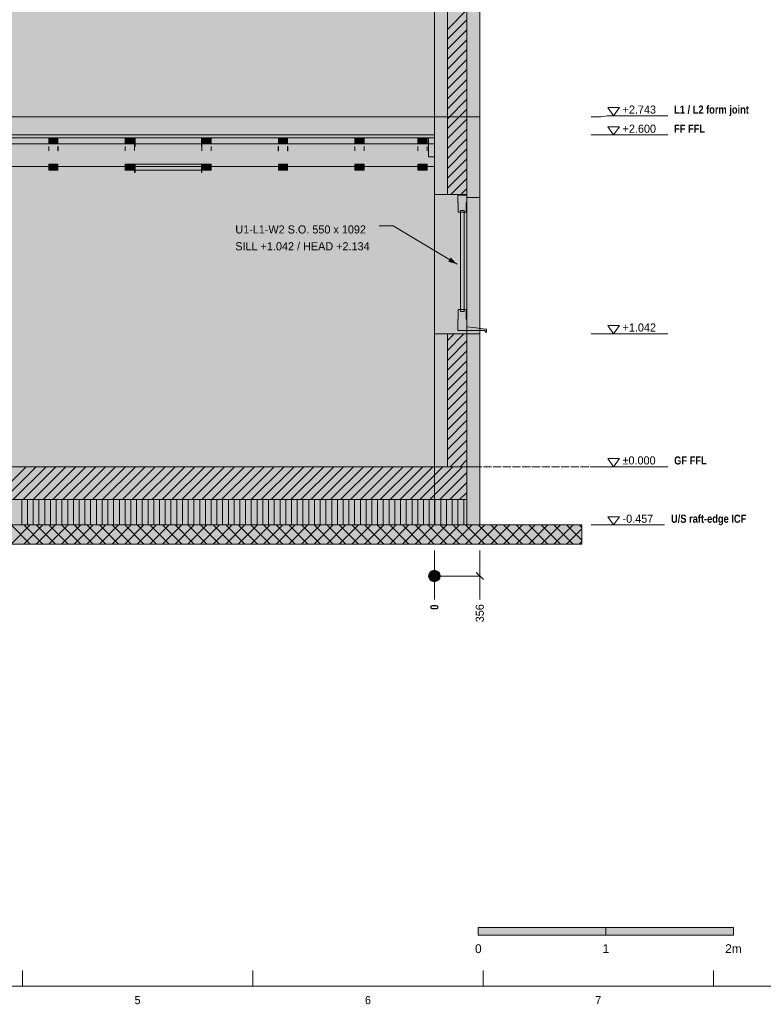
# Model space of a CAD drawing. Header units: millimetres. Extents: x 17 to 413, y 4 to 292.
# Tile 5 of 7: x 164 to 281, y 4 to 159. Entities that reach past the tile are written whole.
import ezdxf
from ezdxf.enums import TextEntityAlignment as Align

# ---------------------------------------------------------------- set-up
doc = ezdxf.new("R2010")
doc.units = ezdxf.units.MM
doc.linetypes.add('DASHED', pattern=[1.524, 1.27, -0.254])
for name, color, linetype in [('FILL-C_BDBDBF', 7, 'Continuous'), ('FILL-EPS', 7, 'Continuous'), ('FILL-INK', 7, 'Continuous'), ('FILL-LIGHT', 7, 'Continuous'), ('FILL-MASONRY_FILL', 7, 'Continuous'), ('FILL-STEEL_GREY', 7, 'Continuous'), ('FILL-TIMBER', 7, 'Continuous'), ('FILL-WHITE', 7, 'Continuous'), ('LINE-C_BF9E33', 7, 'Continuous'), ('LINE-CORE', 7, 'Continuous'), ('LINE-INK', 7, 'Continuous'), ('LINE-STEEL-DASH', 7, 'DASHED'), ('LINE-STEEL_GREY', 7, 'Continuous'), ('LINE-TIMBER_DK', 7, 'Continuous'), ('TEXT-INK', 7, 'Continuous'), ('TEXT-STEEL', 7, 'Continuous'), ('TEXT-STEEL_GREY', 7, 'Continuous')]:
    doc.layers.add(name, color=color, linetype=linetype)
doc.styles.add('OpenSansCondensed-Bold', font='OpenSansCondensed-Bold.ttf')

msp = doc.modelspace()

# ---------------------------------------------------------------- hatches: boundary and pattern name
at = {"layer": 'FILL-C_BDBDBF', "true_color": 0xbdbdbf}
h = msp.add_hatch(color=9, dxfattribs=at)
h.dxf.hatch_style = 1
h.paths.add_polyline_path([(234.19, 131.14), (231.74, 131.14), (231.14, 131.14), (231.14, 189.04), (234.19, 189.04)])
h = msp.add_hatch(color=9, dxfattribs=at)
h.dxf.hatch_style = 1
h.paths.add_polyline_path([(231.14, 109.3), (231.57, 109.3), (231.69, 109.3), (232.71, 109.3), (234.19, 109.3), (234.19, 88.46), (231.14, 88.46)])
at = {"layer": 'FILL-EPS', "true_color": 0xccffff}
h = msp.add_hatch(color=7, dxfattribs=at)
h.dxf.hatch_style = 1
h.paths.add_polyline_path([(229.11, 189.04), (231.14, 189.04), (231.14, 131.14), (229.11, 131.14), (229.11, 131.44), (229.11, 143.32), (229.11, 144.17), (229.11, 144.24), (229.11, 145.69), (229.11, 156.19), (229.11, 168.84), (229.11, 184.64)])
h = msp.add_hatch(color=7, dxfattribs=at)
h.dxf.hatch_style = 1
h.paths.add_polyline_path([(236.22, 188.63), (236.22, 188.56), (236.22, 188.28), (236.22, 187.99), (236.22, 186.96), (236.22, 184.44), (236.22, 169.5), (236.22, 155.77), (236.22, 143.32), (236.22, 142.74), (236.22, 142.72), (236.22, 142.62), (236.22, 142.54), (236.22, 142.48), (236.22, 142.35), (236.22, 141.96), (236.22, 141.6), (236.22, 141.26), (236.22, 140.37), (236.22, 134.6), (236.22, 130.64), (235.25, 130.64), (234.21, 130.64), (234.21, 130.89), (234.21, 131.14), (234.19, 131.14), (234.19, 189.04), (235.9, 189.04), (236.22, 189.04), (236.22, 188.73), (236.22, 188.7)])
h = msp.add_hatch(color=7, dxfattribs=at)
h.dxf.hatch_style = 1
h.paths.add_polyline_path([(231.14, 88.46), (230.07, 88.46), (229.8, 88.46), (229.11, 88.46), (229.11, 91.83), (229.11, 109.3), (231.14, 109.3)])
h = msp.add_hatch(color=7, dxfattribs=at)
h.dxf.hatch_style = 1
h.paths.add_polyline_path([(236.22, 79.72), (236.22, 79.32), (236.13, 79.32), (234.19, 79.32), (234.19, 88.05), (234.19, 88.46), (234.19, 109.3), (235.18, 109.3), (236.22, 109.3), (236.22, 107.81), (236.22, 88.46)])
at = {"layer": 'FILL-INK', "true_color": 0x1a1a1a}
h = msp.add_hatch(color=250, dxfattribs=at)
h.dxf.hatch_style = 1
h.paths.add_polyline_path([(168.64, 137.97), (168.62, 137.97), (168.62, 137.97), (168.62, 138.19), (168.62, 138.68), (168.63, 138.68), (168.64, 138.68), (168.64, 138.19)])
h = msp.add_hatch(color=250, dxfattribs=at)
h.dxf.hatch_style = 1
h.paths.add_polyline_path([(170.1, 137.97), (170.09, 137.97), (170.08, 137.97), (170.08, 138.19), (170.08, 138.68), (170.1, 138.68), (170.1, 138.68), (170.1, 138.19)])
h = msp.add_hatch(color=250, dxfattribs=at)
h.dxf.hatch_style = 1
h.paths.add_polyline_path([(180.64, 138.19), (180.64, 137.97), (180.62, 137.97), (180.62, 137.97), (180.62, 138.19), (180.62, 138.68), (180.63, 138.68), (180.64, 138.68)])
h = msp.add_hatch(color=250, dxfattribs=at)
h.dxf.hatch_style = 1
h.paths.add_polyline_path([(182.1, 138.19), (182.1, 137.97), (182.09, 137.97), (182.08, 137.97), (182.08, 138.19), (182.08, 138.68), (182.1, 138.68), (182.1, 138.68)])
h = msp.add_hatch(color=250, dxfattribs=at)
h.dxf.hatch_style = 1
h.paths.add_polyline_path([(192.64, 138.19), (192.64, 137.97), (192.62, 137.97), (192.62, 137.97), (192.62, 138.19), (192.62, 138.68), (192.63, 138.68), (192.64, 138.68)])
h = msp.add_hatch(color=250, dxfattribs=at)
h.dxf.hatch_style = 1
h.paths.add_polyline_path([(194.1, 137.97), (194.09, 137.97), (194.08, 137.97), (194.08, 138.19), (194.08, 138.68), (194.1, 138.68), (194.1, 138.68), (194.1, 138.19)])
h = msp.add_hatch(color=250, dxfattribs=at)
h.dxf.hatch_style = 1
h.paths.add_polyline_path([(204.64, 137.97), (204.62, 137.97), (204.62, 137.97), (204.62, 138.19), (204.62, 138.68), (204.63, 138.68), (204.64, 138.68), (204.64, 138.19)])
h = msp.add_hatch(color=250, dxfattribs=at)
h.dxf.hatch_style = 1
h.paths.add_polyline_path([(206.1, 138.19), (206.1, 137.97), (206.09, 137.97), (206.08, 137.97), (206.08, 138.19), (206.08, 138.68), (206.1, 138.68), (206.1, 138.68)])
h = msp.add_hatch(color=250, dxfattribs=at)
h.dxf.hatch_style = 1
h.paths.add_polyline_path([(216.64, 138.19), (216.64, 137.97), (216.62, 137.97), (216.62, 137.97), (216.62, 138.19), (216.62, 138.68), (216.63, 138.68), (216.64, 138.68)])
h = msp.add_hatch(color=250, dxfattribs=at)
h.dxf.hatch_style = 1
h.paths.add_polyline_path([(218.1, 138.19), (218.1, 137.97), (218.09, 137.97), (218.08, 137.97), (218.08, 138.19), (218.08, 138.68), (218.1, 138.68), (218.1, 138.68)])
h = msp.add_hatch(color=250, dxfattribs=at)
h.dxf.hatch_style = 1
h.paths.add_polyline_path([(226.53, 137.97), (226.51, 137.97), (226.5, 137.97), (226.5, 138.19), (226.5, 138.68), (226.52, 138.68), (226.53, 138.68), (226.53, 138.19)])
h = msp.add_hatch(color=250, dxfattribs=at)
h.dxf.hatch_style = 1
h.paths.add_polyline_path([(227.99, 137.97), (227.97, 137.97), (227.97, 137.97), (227.97, 138.19), (227.97, 138.68), (227.98, 138.68), (227.99, 138.68), (227.99, 138.19)])
at = {"layer": 'FILL-INK', "true_color": 0x1a1a1f}
h = msp.add_hatch(color=250, dxfattribs=at)
h.dxf.hatch_style = 1
h.paths.add_polyline_path([(232.66, 120.21), (231.27, 120.61), (231.66, 121.26)])
at = {"layer": 'FILL-INK', "true_color": 0x14141a}
h = msp.add_hatch(color=250, dxfattribs=at)
h.dxf.hatch_style = 1
h.paths.add_polyline_path([(236, 15), (256, 15), (256, 16.2), (236, 16.2)])
at = {"layer": 'FILL-LIGHT', "true_color": 0xcccccf}
h = msp.add_hatch(color=254, dxfattribs=at)
h.dxf.hatch_style = 1
h.paths.add_polyline_path([(88.3, 83.32), (78.42, 83.32), (78.42, 83.64), (78.42, 88.46), (224.31, 88.46), (234.19, 88.46), (234.19, 88.13), (234.19, 83.32)])
at = {"layer": 'FILL-MASONRY_FILL', "true_color": 0xe0d9cc}
h = msp.add_hatch(color=254, dxfattribs=at)
h.dxf.hatch_style = 1
h.paths.add_polyline_path([(83.18, 76.32), (60.39, 76.32), (60.39, 76.67), (60.39, 79.32), (229.42, 79.32), (252.22, 79.32), (252.22, 78.96), (252.22, 76.32)])
at = {"layer": 'FILL-STEEL_GREY', "true_color": 0x737378}
h = msp.add_hatch(color=8, dxfattribs=at)
h.dxf.hatch_style = 1
h.paths.add_polyline_path([(161.95, 140.4), (161.95, 140.46), (177.29, 140.46), (179.5, 140.46), (184.91, 140.46), (227.5, 140.46), (227.68, 140.46), (229.11, 140.46), (229.11, 140.07), (229.11, 140.02), (228.92, 140.02), (227.5, 140.02), (222.09, 140.02), (179.5, 140.02), (177.29, 140.02), (161.95, 140.02)])
at = {"layer": 'FILL-TIMBER', "true_color": 0xedd6a8}
h = msp.add_hatch(color=41, dxfattribs=at)
h.dxf.hatch_style = 1
h.paths.add_polyline_path([(170.08, 140.02), (170.08, 139.78), (170.08, 139.08), (169, 139.08), (168.64, 139.08), (168.64, 139.31), (168.64, 140.02), (169.72, 140.02)])
h = msp.add_hatch(color=41, dxfattribs=at)
h.dxf.hatch_style = 1
h.paths.add_polyline_path([(182.08, 140.02), (182.08, 139.78), (182.08, 139.08), (181, 139.08), (180.64, 139.08), (180.64, 139.31), (180.64, 140.02), (181.72, 140.02)])
h = msp.add_hatch(color=41, dxfattribs=at)
h.dxf.hatch_style = 1
h.paths.add_polyline_path([(194.08, 140.02), (194.08, 139.78), (194.08, 139.08), (193, 139.08), (192.64, 139.08), (192.64, 139.31), (192.64, 140.02), (193.72, 140.02)])
h = msp.add_hatch(color=41, dxfattribs=at)
h.dxf.hatch_style = 1
h.paths.add_polyline_path([(205.72, 140.02), (206.08, 140.02), (206.08, 139.78), (206.08, 139.08), (205, 139.08), (204.64, 139.08), (204.64, 139.31), (204.64, 140.02)])
h = msp.add_hatch(color=41, dxfattribs=at)
h.dxf.hatch_style = 1
h.paths.add_polyline_path([(218.08, 140.02), (218.08, 139.78), (218.08, 139.08), (217, 139.08), (216.64, 139.08), (216.64, 139.31), (216.64, 140.02), (217.72, 140.02)])
h = msp.add_hatch(color=41, dxfattribs=at)
h.dxf.hatch_style = 1
h.paths.add_polyline_path([(227.97, 140.02), (227.97, 139.78), (227.97, 139.08), (226.88, 139.08), (226.53, 139.08), (226.53, 139.31), (226.53, 140.02), (227.61, 140.02)])
h = msp.add_hatch(color=41, dxfattribs=at)
h.dxf.hatch_style = 1
h.paths.add_polyline_path([(229.03, 140.02), (229.11, 140.02), (229.11, 139.76), (229.11, 137.02), (228.25, 137.02), (228.17, 137.02), (228.17, 137.27), (228.17, 140.02)])
h = msp.add_hatch(color=41, dxfattribs=at)
h.dxf.hatch_style = 1
h.paths.add_polyline_path([(170.08, 135.9), (170.08, 135.68), (170.08, 134.96), (168.97, 134.96), (168.64, 134.96), (168.64, 135.18), (168.64, 135.9), (169.74, 135.9)])
h = msp.add_hatch(color=41, dxfattribs=at)
h.dxf.hatch_style = 1
h.paths.add_polyline_path([(181.74, 135.9), (182.08, 135.9), (182.08, 135.68), (182.08, 134.96), (180.97, 134.96), (180.64, 134.96), (180.64, 135.18), (180.64, 135.9)])
h = msp.add_hatch(color=41, dxfattribs=at)
h.dxf.hatch_style = 1
h.paths.add_polyline_path([(193.74, 135.9), (194.08, 135.9), (194.08, 135.68), (194.08, 134.96), (192.97, 134.96), (192.64, 134.96), (192.64, 135.18), (192.64, 135.9)])
h = msp.add_hatch(color=41, dxfattribs=at)
h.dxf.hatch_style = 1
h.paths.add_polyline_path([(205.74, 135.9), (206.08, 135.9), (206.08, 135.68), (206.08, 134.96), (204.97, 134.96), (204.64, 134.96), (204.64, 135.18), (204.64, 135.9)])
h = msp.add_hatch(color=41, dxfattribs=at)
h.dxf.hatch_style = 1
h.paths.add_polyline_path([(218.08, 135.9), (218.08, 135.68), (218.08, 134.96), (216.97, 134.96), (216.64, 134.96), (216.64, 135.18), (216.64, 135.9), (217.74, 135.9)])
h = msp.add_hatch(color=41, dxfattribs=at)
h.dxf.hatch_style = 1
h.paths.add_polyline_path([(227.97, 135.9), (227.97, 135.68), (227.97, 134.96), (226.86, 134.96), (226.53, 134.96), (226.53, 135.18), (226.53, 135.9), (227.63, 135.9)])
h = msp.add_hatch(color=41, dxfattribs=at)
h.dxf.hatch_style = 1
h.paths.add_polyline_path([(232.86, 128.34), (232.86, 129.12), (232.86, 129.84), (232.78, 129.84), (232.78, 130.46), (232.78, 131.04), (233.46, 131.04), (234.18, 131.04), (234.18, 130.42), (234.18, 129.84), (234.1, 129.84), (234.1, 129.06), (234.1, 128.34), (233.76, 128.34), (233.76, 128.64), (233.46, 128.64), (233.2, 128.64), (233.2, 128.34)])
h = msp.add_hatch(color=41, dxfattribs=at)
h.dxf.hatch_style = 1
h.paths.add_polyline_path([(233.45, 113.1), (233.2, 113.1), (233.2, 121.2), (233.2, 128.34), (233.51, 128.34), (233.76, 128.34), (233.76, 120.24), (233.76, 113.1)])
h = msp.add_hatch(color=41, dxfattribs=at)
h.dxf.hatch_style = 1
h.paths.add_polyline_path([(232.78, 111.6), (232.86, 111.6), (232.86, 112.38), (232.86, 113.1), (233.2, 113.1), (233.2, 112.8), (233.5, 112.8), (233.76, 112.8), (233.76, 113.1), (234.1, 113.1), (234.1, 112.31), (234.1, 111.6), (234.18, 111.6), (234.18, 110.98), (234.18, 110.4), (235.62, 110.22), (237.16, 110.04), (237.22, 110.04), (237.28, 110.04), (237.28, 109.79), (237.28, 109.56), (237.18, 109.56), (237.08, 109.56), (237.08, 109.68), (237.08, 109.8), (235.01, 109.8), (232.78, 109.8), (232.78, 110.11), (232.78, 110.4), (232.78, 111.02)])
at = {"layer": 'FILL-TIMBER', "true_color": 0xfced9e}
h = msp.add_hatch(color=41, dxfattribs=at)
h.dxf.hatch_style = 1
h.paths.add_polyline_path([(234.19, 79.32), (88.3, 79.32), (78.42, 79.32), (78.42, 79.44), (78.42, 81.32), (78.42, 81.44), (78.42, 83.32), (224.31, 83.32), (234.19, 83.32), (234.19, 83.19), (234.19, 81.32), (234.19, 81.19)])
at = {"layer": 'FILL-WHITE', "true_color": 0xffffff}
h = msp.add_hatch(color=7, dxfattribs=at)
h.dxf.hatch_style = 1
h.paths.add_polyline_path([(83.5, 194.22), (154.46, 243.91), (158.14, 243.91), (160.45, 242.29), (160.46, 242.29), (160.46, 242.29), (160.48, 242.27), (229.1, 194.22), (229.1, 143.32), (83.5, 143.32)])
h = msp.add_hatch(color=7, dxfattribs=at)
h.dxf.hatch_style = 1
h.paths.add_polyline_path([(83.5, 189.04), (83.7, 189.04), (83.7, 194.36), (154.46, 243.91), (158.14, 243.91), (160.66, 242.15), (165.01, 239.1), (165.02, 239.09), (165.02, 239.09), (165.05, 239.07), (165.05, 239.07), (165.05, 239.07), (228.9, 194.36), (228.9, 189.04), (229.1, 189.04), (229.1, 143.32), (83.5, 143.32)])
h = msp.add_hatch(color=7, dxfattribs=at)
h.dxf.hatch_style = 1
h.paths.add_polyline_path([(229.1, 194.22), (236.22, 189.24), (236.22, 189.24), (236.22, 189.24), (236.22, 189.24), (236.22, 143.32), (229.1, 143.32), (229.1, 172.73)])
h = msp.add_hatch(color=7, dxfattribs=at)
h.dxf.hatch_style = 1
h.paths.add_polyline_path([(229.1, 189.04), (229.1, 189.04), (229.1, 189.04), (229.1, 189.05), (229.1, 189.04), (236.22, 189.04), (236.22, 143.32), (229.11, 143.32), (229.11, 143.32), (229.11, 143.32), (229.1, 143.32)])
h = msp.add_hatch(color=7, dxfattribs=at)
h.dxf.hatch_style = 1
h.paths.add_polyline_path([(229.11, 143.32), (229.11, 189.04), (236.22, 189.04), (236.22, 143.32)])
h = msp.add_hatch(color=7, dxfattribs=at)
h.dxf.hatch_style = 1
h.paths.add_polyline_path([(83.5, 88.46), (83.5, 143.32), (229.1, 143.32), (229.1, 88.46)])
h = msp.add_hatch(color=7, dxfattribs=at)
h.dxf.hatch_style = 1
h.paths.add_polyline_path([(229.1, 143.32), (229.1, 88.46), (83.5, 88.46), (83.5, 143.32)])
h = msp.add_hatch(color=7, dxfattribs=at)
h.dxf.hatch_style = 1
h.paths.add_polyline_path([(229.11, 143.32), (236.22, 143.32), (236.22, 88.46), (229.11, 88.46), (229.11, 88.46), (229.11, 88.46), (229.1, 88.46), (229.1, 143.32), (229.1, 143.32), (229.1, 143.36), (229.1, 143.36)])
h = msp.add_hatch(color=7, dxfattribs=at)
h.dxf.hatch_style = 1
h.paths.add_polyline_path([(229.1, 143.32), (236.22, 143.32), (236.22, 88.46), (229.1, 88.46)])
h = msp.add_hatch(color=7, dxfattribs=at)
h.dxf.hatch_style = 1
h.paths.add_polyline_path([(229.11, 88.46), (229.11, 143.32), (236.22, 143.32), (236.22, 88.46)])
h = msp.add_hatch(color=7, dxfattribs=at)
h.dxf.hatch_style = 1
h.paths.add_polyline_path([(83.5, 140.02), (83.5, 140.46), (131.5, 140.46), (179.5, 140.46), (227.5, 140.46), (229.11, 140.46), (229.11, 140.02), (227.5, 140.02), (179.5, 140.02), (131.5, 140.02), (83.5, 140.02)])
h = msp.add_hatch(color=7, dxfattribs=at)
h.dxf.hatch_style = 1
h.paths.add_polyline_path([(228.17, 139.08), (228.17, 140.02), (229.11, 140.02), (229.11, 135.52), (161.95, 135.52), (161.95, 139.08)])
h = msp.add_hatch(color=7, dxfattribs=at)
h.dxf.hatch_style = 1
h.paths.add_polyline_path([(161.95, 139.08), (229.11, 139.08), (229.11, 135.52), (161.95, 135.52)])
h = msp.add_hatch(color=7, dxfattribs=at)
h.dxf.hatch_style = 1
h.paths.add_polyline_path([(168.64, 140.02), (170.08, 140.02), (170.08, 139.08), (168.64, 139.08)])
h = msp.add_hatch(color=7, dxfattribs=at)
h.dxf.hatch_style = 1
h.paths.add_polyline_path([(180.64, 140.02), (182.08, 140.02), (182.08, 139.08), (180.64, 139.08)])
h = msp.add_hatch(color=7, dxfattribs=at)
h.dxf.hatch_style = 1
h.paths.add_polyline_path([(182.1, 138.68), (182.1, 140.02), (182.16, 140.02), (182.16, 138.68), (182.1, 138.68)])
h = msp.add_hatch(color=7, dxfattribs=at)
h.dxf.hatch_style = 1
h.paths.add_polyline_path([(182.1, 140.02), (182.16, 140.02), (182.16, 138.68), (182.1, 138.68), (182.1, 140.02)])
h = msp.add_hatch(color=7, dxfattribs=at)
h.dxf.hatch_style = 1
h.paths.add_polyline_path([(182.16, 140.02), (192.56, 140.02), (192.56, 139.08), (182.16, 139.08)])
h = msp.add_hatch(color=7, dxfattribs=at)
h.dxf.hatch_style = 1
h.paths.add_polyline_path([(192.56, 140.02), (192.56, 139.08), (182.16, 139.08), (182.16, 140.02)])
h = msp.add_hatch(color=7, dxfattribs=at)
h.dxf.hatch_style = 1
h.paths.add_polyline_path([(192.56, 138.68), (192.56, 140.02), (192.62, 140.02), (192.62, 138.68), (192.56, 138.68)])
h = msp.add_hatch(color=7, dxfattribs=at)
h.dxf.hatch_style = 1
h.paths.add_polyline_path([(192.56, 140.02), (192.62, 140.02), (192.62, 138.68), (192.56, 138.68), (192.56, 140.02)])
h = msp.add_hatch(color=7, dxfattribs=at)
h.dxf.hatch_style = 1
h.paths.add_polyline_path([(192.64, 140.02), (194.08, 140.02), (194.08, 139.08), (192.64, 139.08)])
h = msp.add_hatch(color=7, dxfattribs=at)
h.dxf.hatch_style = 1
h.paths.add_polyline_path([(204.64, 140.02), (206.08, 140.02), (206.08, 139.08), (204.64, 139.08)])
h = msp.add_hatch(color=7, dxfattribs=at)
h.dxf.hatch_style = 1
h.paths.add_polyline_path([(216.64, 140.02), (218.08, 140.02), (218.08, 139.08), (216.64, 139.08)])
h = msp.add_hatch(color=7, dxfattribs=at)
h.dxf.hatch_style = 1
h.paths.add_polyline_path([(226.53, 140.02), (227.97, 140.02), (227.97, 139.08), (226.53, 139.08)])
h = msp.add_hatch(color=7, dxfattribs=at)
h.dxf.hatch_style = 1
h.paths.add_polyline_path([(168.64, 135.9), (170.08, 135.9), (170.08, 134.96), (168.64, 134.96)])
h = msp.add_hatch(color=7, dxfattribs=at)
h.dxf.hatch_style = 1
h.paths.add_polyline_path([(180.64, 135.9), (182.08, 135.9), (182.08, 134.96), (180.64, 134.96)])
h = msp.add_hatch(color=7, dxfattribs=at)
h.dxf.hatch_style = 1
h.paths.add_polyline_path([(182.1, 134.56), (182.1, 135.9), (182.16, 135.9), (182.16, 134.56), (182.1, 134.56)])
h = msp.add_hatch(color=7, dxfattribs=at)
h.dxf.hatch_style = 1
h.paths.add_polyline_path([(182.1, 135.9), (182.16, 135.9), (182.16, 134.56), (182.1, 134.56), (182.1, 135.9)])
h = msp.add_hatch(color=7, dxfattribs=at)
h.dxf.hatch_style = 1
h.paths.add_polyline_path([(182.16, 135.9), (192.56, 135.9), (192.56, 134.96), (182.16, 134.96)])
h = msp.add_hatch(color=7, dxfattribs=at)
h.dxf.hatch_style = 1
h.paths.add_polyline_path([(192.56, 135.9), (192.56, 134.96), (182.16, 134.96), (182.16, 135.9)])
h = msp.add_hatch(color=7, dxfattribs=at)
h.dxf.hatch_style = 1
h.paths.add_polyline_path([(192.56, 134.56), (192.56, 135.9), (192.62, 135.9), (192.62, 134.56), (192.56, 134.56)])
h = msp.add_hatch(color=7, dxfattribs=at)
h.dxf.hatch_style = 1
h.paths.add_polyline_path([(192.56, 135.9), (192.62, 135.9), (192.62, 134.56), (192.56, 134.56), (192.56, 135.9)])
h = msp.add_hatch(color=7, dxfattribs=at)
h.dxf.hatch_style = 1
h.paths.add_polyline_path([(192.64, 135.9), (194.08, 135.9), (194.08, 134.96), (192.64, 134.96)])
h = msp.add_hatch(color=7, dxfattribs=at)
h.dxf.hatch_style = 1
h.paths.add_polyline_path([(204.64, 135.9), (206.08, 135.9), (206.08, 134.96), (204.64, 134.96)])
h = msp.add_hatch(color=7, dxfattribs=at)
h.dxf.hatch_style = 1
h.paths.add_polyline_path([(216.64, 135.9), (218.08, 135.9), (218.08, 134.96), (216.64, 134.96)])
h = msp.add_hatch(color=7, dxfattribs=at)
h.dxf.hatch_style = 1
h.paths.add_polyline_path([(226.53, 135.9), (227.97, 135.9), (227.97, 134.96), (226.53, 134.96)])
h = msp.add_hatch(color=7, dxfattribs=at)
h.dxf.hatch_style = 1
h.paths.add_polyline_path([(234.21, 131.14), (234.21, 109.3), (229.11, 109.3), (229.11, 131.14)])
h = msp.add_hatch(color=7, dxfattribs=at)
h.dxf.hatch_style = 1
h.paths.add_polyline_path([(236.22, 130.64), (236.22, 109.3), (234.21, 109.3), (234.21, 130.64)])
h = msp.add_hatch(color=7, dxfattribs=at)
h.dxf.hatch_style = 1
h.paths.add_polyline_path([(78.42, 88.46), (234.19, 88.46), (234.19, 83.32), (78.42, 83.32)])
h = msp.add_hatch(color=7, dxfattribs=at)
h.dxf.hatch_style = 1
h.paths.add_polyline_path([(83.5, 79.32), (83.5, 88.46), (229.1, 88.46), (229.1, 79.32), (83.5, 79.32)])
h = msp.add_hatch(color=7, dxfattribs=at)
h.dxf.hatch_style = 1
h.paths.add_polyline_path([(83.5, 88.46), (85.49, 88.46), (85.53, 88.46), (229.1, 88.46), (229.1, 79.32), (85.53, 79.32), (83.5, 79.32)])
h = msp.add_hatch(color=7, dxfattribs=at)
h.dxf.hatch_style = 1
h.paths.add_polyline_path([(229.1, 88.46), (236.22, 88.46), (236.22, 79.32), (229.1, 79.32)])
h = msp.add_hatch(color=7, dxfattribs=at)
h.dxf.hatch_style = 1
h.paths.add_polyline_path([(234.19, 88.46), (234.19, 79.32), (229.1, 79.32), (229.1, 88.46)])
h = msp.add_hatch(color=7, dxfattribs=at)
h.dxf.hatch_style = 1
h.paths.add_polyline_path([(236.22, 88.46), (236.22, 79.32), (234.19, 79.32), (234.19, 88.46)])
h = msp.add_hatch(color=7, dxfattribs=at)
h.dxf.hatch_style = 1
h.paths.add_polyline_path([(234.19, 79.32), (234.19, 88.46), (236.22, 88.46), (236.22, 79.32)])
h = msp.add_hatch(color=7, dxfattribs=at)
h.dxf.hatch_style = 1
h.paths.add_polyline_path([(230.01, 71.32), (229.98, 71.55), (229.89, 71.77), (229.74, 71.95), (229.56, 72.09), (229.34, 72.18), (229.11, 72.22), (228.87, 72.18), (228.66, 72.09), (228.47, 71.95), (228.33, 71.77), (228.24, 71.55), (228.21, 71.32), (228.24, 71.08), (228.33, 70.87), (228.47, 70.68), (228.66, 70.54), (228.87, 70.45), (229.11, 70.42), (229.34, 70.45), (229.56, 70.54), (229.74, 70.68), (229.89, 70.87), (229.98, 71.08)])
h = msp.add_hatch(color=7, dxfattribs=at)
h.dxf.hatch_style = 1
h.paths.add_polyline_path([(256, 15), (276, 15), (276, 16.2), (256, 16.2)])

# ---------------------------------------------------------------- linework, layer by layer
at = {"layer": 'LINE-C_BF9E33', "lineweight": 5}
for p, q in [((164.4, 79.32), (164.4, 83.32)), ((165.3, 79.32), (165.3, 83.32)), ((166.2, 79.32), (166.2, 83.32)), ((167.1, 79.32), (167.1, 83.32)), ((168, 79.32), (168, 83.32)), ((168.9, 79.32), (168.9, 83.32)), ((169.8, 79.32), (169.8, 83.32)), ((170.7, 79.32), (170.7, 83.32)), ((171.6, 79.32), (171.6, 83.32)), ((172.5, 79.32), (172.5, 83.32)), ((173.4, 79.32), (173.4, 83.32)), ((174.3, 79.32), (174.3, 83.32)), ((175.2, 79.32), (175.2, 83.32)), ((176.1, 79.32), (176.1, 83.32)), ((177, 79.32), (177, 83.32)), ((177.9, 79.32), (177.9, 83.32)), ((178.8, 79.32), (178.8, 83.32)), ((179.7, 79.32), (179.7, 83.32)), ((180.6, 79.32), (180.6, 83.32)), ((181.5, 79.32), (181.5, 83.32)), ((182.4, 79.32), (182.4, 83.32)), ((183.3, 79.32), (183.3, 83.32)), ((184.2, 79.32), (184.2, 83.32)), ((185.1, 79.32), (185.1, 83.32)), ((186, 79.32), (186, 83.32)), ((186.9, 79.32), (186.9, 83.32)), ((187.8, 79.32), (187.8, 83.32)), ((188.7, 79.32), (188.7, 83.32)), ((189.6, 79.32), (189.6, 83.32)), ((190.5, 79.32), (190.5, 83.32)), ((191.4, 79.32), (191.4, 83.32)), ((192.3, 79.32), (192.3, 83.32)), ((193.2, 79.32), (193.2, 83.32)), ((194.1, 79.32), (194.1, 83.32)), ((195, 79.32), (195, 83.32)), ((195.9, 79.32), (195.9, 83.32)), ((196.8, 79.32), (196.8, 83.32)), ((197.7, 79.32), (197.7, 83.32)), ((198.6, 79.32), (198.6, 83.32)), ((199.5, 79.32), (199.5, 83.32)), ((200.4, 79.32), (200.4, 83.32)), ((201.3, 79.32), (201.3, 83.32)), ((202.2, 79.32), (202.2, 83.32)), ((203.1, 79.32), (203.1, 83.32)), ((204, 79.32), (204, 83.32)), ((204.9, 79.32), (204.9, 83.32)), ((205.8, 79.32), (205.8, 83.32)), ((206.7, 79.32), (206.7, 83.32)), ((207.6, 79.32), (207.6, 83.32)), ((208.5, 79.32), (208.5, 83.32)), ((209.4, 79.32), (209.4, 83.32)), ((210.3, 79.32), (210.3, 83.32)), ((211.2, 79.32), (211.2, 83.32)), ((212.1, 79.32), (212.1, 83.32)), ((213, 79.32), (213, 83.32)), ((213.9, 79.32), (213.9, 83.32)), ((214.8, 79.32), (214.8, 83.32)), ((215.7, 79.32), (215.7, 83.32)), ((216.6, 79.32), (216.6, 83.32)), ((217.5, 79.32), (217.5, 83.32)), ((218.4, 79.32), (218.4, 83.32)), ((219.3, 79.32), (219.3, 83.32)), ((220.2, 79.32), (220.2, 83.32)), ((221.1, 79.32), (221.1, 83.32)), ((222, 79.32), (222, 83.32)), ((222.9, 79.32), (222.9, 83.32)), ((223.8, 79.32), (223.8, 83.32)), ((224.7, 79.32), (224.7, 83.32)), ((225.6, 79.32), (225.6, 83.32)), ((226.5, 79.32), (226.5, 83.32)), ((227.4, 79.32), (227.4, 83.32)), ((228.3, 79.32), (228.3, 83.32)), ((229.2, 79.32), (229.2, 83.32)), ((230.1, 79.32), (230.1, 83.32)), ((231, 79.32), (231, 83.32)), ((231.9, 79.32), (231.9, 83.32)), ((232.8, 79.32), (232.8, 83.32)), ((233.7, 79.32), (233.7, 83.32))]:
    msp.add_line(p, q, dxfattribs=at)
at = {"layer": 'LINE-CORE', "lineweight": 5}
for points in [[(83.5, 194.22), (154.46, 243.91), (158.14, 243.91), (160.45, 242.29), (160.46, 242.29), (160.46, 242.29), (160.48, 242.27), (229.1, 194.22), (229.1, 143.32), (83.5, 143.32)], [(83.5, 189.04), (83.7, 189.04), (83.7, 194.36), (154.46, 243.91), (158.14, 243.91), (160.66, 242.15), (165.01, 239.1), (165.02, 239.09), (165.02, 239.09), (165.05, 239.07), (165.05, 239.07), (165.05, 239.07), (228.9, 194.36), (228.9, 189.04), (229.1, 189.04), (229.1, 143.32), (83.5, 143.32)], [(229.1, 194.22), (236.22, 189.24), (236.22, 189.24), (236.22, 189.24), (236.22, 189.24), (236.22, 143.32), (236.22, 143.32), (229.1, 143.32), (229.1, 172.73), (229.1, 172.73)], [(229.1, 189.04), (229.1, 189.04), (229.1, 189.04), (229.1, 189.05), (229.1, 189.04), (236.22, 189.04), (236.22, 189.04), (236.22, 143.32), (236.22, 143.32), (229.11, 143.32), (229.11, 143.32), (229.11, 143.32), (229.1, 143.32)], [(229.11, 143.32), (229.11, 189.04), (236.22, 189.04), (236.22, 189.04), (236.22, 143.32), (229.11, 143.32)], [(83.5, 88.46), (83.5, 143.32), (229.1, 143.32), (229.1, 143.32), (229.1, 143.32), (229.1, 88.46), (83.5, 88.46)], [(229.1, 143.32), (229.1, 88.46), (229.1, 88.46), (229.1, 88.46), (83.5, 88.46), (83.5, 143.32)], [(229.11, 143.32), (236.22, 143.32), (236.22, 88.46), (236.22, 88.46), (236.22, 88.46), (229.11, 88.46), (229.11, 88.46), (229.11, 88.46), (229.1, 88.46), (229.1, 143.32), (229.1, 143.32), (229.1, 143.32), (229.1, 143.36), (229.1, 143.36)], [(229.1, 143.32), (236.22, 143.32), (236.22, 88.46), (229.1, 88.46)], [(229.11, 88.46), (229.11, 143.32), (236.22, 143.32), (236.22, 143.32), (236.22, 88.46), (229.11, 88.46)], [(83.5, 140.02), (83.5, 140.46), (131.5, 140.46), (131.5, 140.46), (179.5, 140.46), (179.5, 140.46), (227.5, 140.46), (227.5, 140.46), (229.11, 140.46), (229.11, 140.02), (227.5, 140.02), (179.5, 140.02), (179.5, 140.02), (131.5, 140.02), (131.5, 140.02), (83.5, 140.02), (83.5, 140.02), (83.5, 140.02)], [(228.17, 139.08), (228.17, 140.02), (229.11, 140.02), (229.11, 140.02), (229.11, 140.02), (229.11, 140.02), (229.11, 135.52), (161.95, 135.52), (161.95, 139.08)], [(161.95, 139.08), (229.11, 139.08), (229.11, 135.52), (161.95, 135.52)], [(168.64, 140.02), (170.08, 140.02), (170.08, 139.08), (168.64, 139.08)], [(180.64, 140.02), (182.08, 140.02), (182.08, 139.08), (180.64, 139.08)], [(182.1, 138.68), (182.1, 138.68), (182.1, 140.02), (182.16, 140.02), (182.16, 140.02), (182.16, 140.02), (182.16, 140.02), (182.16, 138.68), (182.1, 138.68), (182.1, 138.68)], [(182.1, 140.02), (182.1, 140.02), (182.16, 140.02), (182.16, 138.68), (182.16, 138.68), (182.16, 138.68), (182.16, 138.68), (182.1, 138.68), (182.1, 140.02), (182.1, 140.02)], [(182.16, 140.02), (192.56, 140.02), (192.56, 139.08), (182.16, 139.08)], [(192.56, 140.02), (192.56, 139.08), (182.16, 139.08), (182.16, 140.02)], [(192.56, 138.68), (192.56, 138.68), (192.56, 140.02), (192.62, 140.02), (192.62, 140.02), (192.62, 140.02), (192.62, 140.02), (192.62, 138.68), (192.56, 138.68), (192.56, 138.68)], [(192.56, 140.02), (192.62, 140.02), (192.62, 138.68), (192.62, 138.68), (192.62, 138.68), (192.62, 138.68), (192.56, 138.68), (192.56, 140.02), (192.56, 140.02), (192.56, 140.02)], [(192.64, 140.02), (194.08, 140.02), (194.08, 139.08), (192.64, 139.08)], [(204.64, 140.02), (206.08, 140.02), (206.08, 139.08), (204.64, 139.08)], [(216.64, 140.02), (218.08, 140.02), (218.08, 139.08), (216.64, 139.08)], [(226.53, 140.02), (227.97, 140.02), (227.97, 139.08), (226.53, 139.08)], [(168.64, 135.9), (170.08, 135.9), (170.08, 134.96), (168.64, 134.96)], [(180.64, 135.9), (182.08, 135.9), (182.08, 134.96), (180.64, 134.96)], [(182.1, 134.56), (182.1, 134.56), (182.1, 135.9), (182.16, 135.9), (182.16, 135.9), (182.16, 135.9), (182.16, 135.9), (182.16, 134.56), (182.1, 134.56), (182.1, 134.56)], [(182.1, 135.9), (182.1, 135.9), (182.16, 135.9), (182.16, 134.56), (182.16, 134.56), (182.16, 134.56), (182.16, 134.56), (182.1, 134.56), (182.1, 135.9), (182.1, 135.9)], [(182.16, 135.9), (192.56, 135.9), (192.56, 134.96), (182.16, 134.96)], [(192.56, 135.9), (192.56, 134.96), (182.16, 134.96), (182.16, 135.9)], [(192.56, 134.56), (192.56, 134.56), (192.56, 135.9), (192.62, 135.9), (192.62, 135.9), (192.62, 135.9), (192.62, 135.9), (192.62, 134.56), (192.56, 134.56), (192.56, 134.56)], [(192.56, 135.9), (192.62, 135.9), (192.62, 134.56), (192.62, 134.56), (192.62, 134.56), (192.62, 134.56), (192.56, 134.56), (192.56, 135.9), (192.56, 135.9), (192.56, 135.9)], [(192.64, 135.9), (194.08, 135.9), (194.08, 134.96), (192.64, 134.96)], [(204.64, 135.9), (206.08, 135.9), (206.08, 134.96), (204.64, 134.96)], [(216.64, 135.9), (218.08, 135.9), (218.08, 134.96), (216.64, 134.96)], [(226.53, 135.9), (227.97, 135.9), (227.97, 134.96), (226.53, 134.96)], [(234.21, 131.14), (234.21, 109.3), (229.11, 109.3), (229.11, 131.14)], [(236.22, 130.64), (236.22, 109.3), (236.22, 109.3), (234.21, 109.3), (234.21, 130.64), (234.21, 130.64)], [(78.42, 88.46), (234.19, 88.46), (234.19, 83.32), (78.42, 83.32), (78.42, 83.32)], [(83.5, 79.32), (83.5, 88.46), (229.1, 88.46), (229.1, 88.46), (229.1, 79.32), (83.5, 79.32), (83.5, 79.32), (83.5, 79.32)], [(83.5, 88.46), (83.5, 88.46), (83.5, 88.46), (85.49, 88.46), (85.53, 88.46), (85.53, 88.46), (229.1, 88.46), (229.1, 79.32), (85.53, 79.32), (85.53, 79.32), (85.53, 79.32), (83.5, 79.32), (83.5, 88.46)], [(229.1, 88.46), (236.22, 88.46), (236.22, 88.46), (236.22, 79.32), (229.1, 79.32)], [(234.19, 88.46), (234.19, 79.32), (234.19, 79.32), (229.1, 79.32), (229.1, 88.46), (229.1, 88.46)], [(236.22, 88.46), (236.22, 79.32), (236.22, 79.32), (234.19, 79.32), (234.19, 88.46), (234.19, 88.46)], [(234.19, 79.32), (234.19, 88.46), (236.22, 88.46), (236.22, 88.46), (236.22, 79.32), (234.19, 79.32)]]:
    msp.add_lwpolyline(points, close=True, dxfattribs=at)
at = {"layer": 'LINE-INK', "lineweight": 5}
for p, q in [((253.72, 143.32), (255.22, 143.32)), ((255.22, 143.32), (256.22, 143.46)), ((256.22, 143.46), (265.71, 143.46)), ((253.72, 140.46), (255.22, 140.46)), ((255.22, 140.46), (256.22, 140.46)), ((256.22, 140.46), (265.71, 140.46)), ((222.66, 126.21), (220.46, 126.21)), ((232.66, 120.21), (222.66, 126.21)), ((253.72, 109.3), (255.22, 109.3)), ((255.22, 109.3), (256.22, 109.3)), ((256.22, 109.3), (265.71, 109.3)), ((253.72, 88.46), (255.22, 88.46)), ((255.22, 88.46), (256.22, 88.46)), ((256.22, 88.46), (265.71, 88.46)), ((253.72, 79.32), (255.22, 79.32)), ((255.22, 79.32), (256.22, 79.32)), ((256.22, 79.32), (265.22, 79.32)), ((229.11, 75.32), (229.11, 69.82)), ((236.23, 75.32), (236.23, 69.82)), ((229.11, 71.32), (236.23, 71.32)), ((235.66, 71.88), (236.79, 70.75)), ((229.11, 69.82), (229.11, 68.5)), ((236.23, 69.82), (236.23, 68.5)), ((229.11, 68.5), (229.11, 67.62)), ((236.23, 68.5), (236.23, 67.62)), ((164.5, 7), (164.5, 9.5)), ((200.62, 7), (200.62, 9.5)), ((236.75, 7), (236.75, 9.5)), ((272.88, 7), (272.88, 9.5))]:
    msp.add_line(p, q, dxfattribs=at)
for points in [[(20, 7), (413, 7), (413, 290), (20, 290)], [(229.11, 189.04), (231.14, 189.04), (231.14, 131.14), (229.11, 131.14), (229.11, 131.44), (229.11, 143.32), (229.11, 144.17), (229.11, 144.24), (229.11, 145.69), (229.11, 156.19), (229.11, 168.84), (229.11, 184.64)], [(234.19, 131.14), (231.74, 131.14), (231.14, 131.14), (231.14, 189.04), (234.19, 189.04)], [(257.22, 143.46), (256.32, 144.76), (258.12, 144.76)], [(257.22, 140.46), (256.32, 141.76), (258.12, 141.76)], [(161.95, 140.4), (161.95, 140.46), (177.29, 140.46), (179.5, 140.46), (184.91, 140.46), (227.5, 140.46), (227.68, 140.46), (229.11, 140.46), (229.11, 140.07), (229.11, 140.02), (228.92, 140.02), (227.5, 140.02), (222.09, 140.02), (179.5, 140.02), (177.29, 140.02), (161.95, 140.02)], [(170.08, 140.02), (170.08, 139.78), (170.08, 139.08), (169, 139.08), (168.64, 139.08), (168.64, 139.31), (168.64, 140.02), (169.72, 140.02)], [(182.08, 140.02), (182.08, 139.78), (182.08, 139.08), (181, 139.08), (180.64, 139.08), (180.64, 139.31), (180.64, 140.02), (181.72, 140.02)], [(194.08, 140.02), (194.08, 139.78), (194.08, 139.08), (193, 139.08), (192.64, 139.08), (192.64, 139.31), (192.64, 140.02), (193.72, 140.02)], [(205.72, 140.02), (206.08, 140.02), (206.08, 139.78), (206.08, 139.08), (205, 139.08), (204.64, 139.08), (204.64, 139.31), (204.64, 140.02)], [(218.08, 140.02), (218.08, 139.78), (218.08, 139.08), (217, 139.08), (216.64, 139.08), (216.64, 139.31), (216.64, 140.02), (217.72, 140.02)], [(227.97, 140.02), (227.97, 139.78), (227.97, 139.08), (226.88, 139.08), (226.53, 139.08), (226.53, 139.31), (226.53, 140.02), (227.61, 140.02)], [(229.03, 140.02), (229.11, 140.02), (229.11, 139.76), (229.11, 137.02), (228.25, 137.02), (228.17, 137.02), (228.17, 137.27), (228.17, 140.02)], [(168.64, 137.97), (168.62, 137.97), (168.62, 137.97), (168.62, 138.19), (168.62, 138.68), (168.63, 138.68), (168.64, 138.68), (168.64, 138.19)], [(170.1, 137.97), (170.09, 137.97), (170.08, 137.97), (170.08, 138.19), (170.08, 138.68), (170.1, 138.68), (170.1, 138.68), (170.1, 138.19)], [(180.64, 138.19), (180.64, 137.97), (180.62, 137.97), (180.62, 137.97), (180.62, 138.19), (180.62, 138.68), (180.63, 138.68), (180.64, 138.68)], [(182.1, 138.19), (182.1, 137.97), (182.09, 137.97), (182.08, 137.97), (182.08, 138.19), (182.08, 138.68), (182.1, 138.68), (182.1, 138.68)], [(192.64, 138.19), (192.64, 137.97), (192.62, 137.97), (192.62, 137.97), (192.62, 138.19), (192.62, 138.68), (192.63, 138.68), (192.64, 138.68)], [(194.1, 137.97), (194.09, 137.97), (194.08, 137.97), (194.08, 138.19), (194.08, 138.68), (194.1, 138.68), (194.1, 138.68), (194.1, 138.19)], [(204.64, 137.97), (204.62, 137.97), (204.62, 137.97), (204.62, 138.19), (204.62, 138.68), (204.63, 138.68), (204.64, 138.68), (204.64, 138.19)], [(206.1, 138.19), (206.1, 137.97), (206.09, 137.97), (206.08, 137.97), (206.08, 138.19), (206.08, 138.68), (206.1, 138.68), (206.1, 138.68)], [(216.64, 138.19), (216.64, 137.97), (216.62, 137.97), (216.62, 137.97), (216.62, 138.19), (216.62, 138.68), (216.63, 138.68), (216.64, 138.68)], [(218.1, 138.19), (218.1, 137.97), (218.09, 137.97), (218.08, 137.97), (218.08, 138.19), (218.08, 138.68), (218.1, 138.68), (218.1, 138.68)], [(226.53, 137.97), (226.51, 137.97), (226.5, 137.97), (226.5, 138.19), (226.5, 138.68), (226.52, 138.68), (226.53, 138.68), (226.53, 138.19)], [(227.99, 137.97), (227.97, 137.97), (227.97, 137.97), (227.97, 138.19), (227.97, 138.68), (227.98, 138.68), (227.99, 138.68), (227.99, 138.19)], [(170.08, 135.9), (170.08, 135.68), (170.08, 134.96), (168.97, 134.96), (168.64, 134.96), (168.64, 135.18), (168.64, 135.9), (169.74, 135.9)], [(181.74, 135.9), (182.08, 135.9), (182.08, 135.68), (182.08, 134.96), (180.97, 134.96), (180.64, 134.96), (180.64, 135.18), (180.64, 135.9)], [(193.74, 135.9), (194.08, 135.9), (194.08, 135.68), (194.08, 134.96), (192.97, 134.96), (192.64, 134.96), (192.64, 135.18), (192.64, 135.9)], [(205.74, 135.9), (206.08, 135.9), (206.08, 135.68), (206.08, 134.96), (204.97, 134.96), (204.64, 134.96), (204.64, 135.18), (204.64, 135.9)], [(218.08, 135.9), (218.08, 135.68), (218.08, 134.96), (216.97, 134.96), (216.64, 134.96), (216.64, 135.18), (216.64, 135.9), (217.74, 135.9)], [(227.97, 135.9), (227.97, 135.68), (227.97, 134.96), (226.86, 134.96), (226.53, 134.96), (226.53, 135.18), (226.53, 135.9), (227.63, 135.9)], [(232.86, 128.34), (232.86, 129.12), (232.86, 129.84), (232.78, 129.84), (232.78, 130.46), (232.78, 131.04), (233.46, 131.04), (234.18, 131.04), (234.18, 130.42), (234.18, 129.84), (234.1, 129.84), (234.1, 129.06), (234.1, 128.34), (233.76, 128.34), (233.76, 128.64), (233.46, 128.64), (233.2, 128.64), (233.2, 128.34)], [(233.45, 113.1), (233.2, 113.1), (233.2, 121.2), (233.2, 128.34), (233.51, 128.34), (233.76, 128.34), (233.76, 120.24), (233.76, 113.1)], [(232.78, 111.6), (232.86, 111.6), (232.86, 112.38), (232.86, 113.1), (233.2, 113.1), (233.2, 112.8), (233.5, 112.8), (233.76, 112.8), (233.76, 113.1), (234.1, 113.1), (234.1, 112.31), (234.1, 111.6), (234.18, 111.6), (234.18, 110.98), (234.18, 110.4), (235.62, 110.22), (237.16, 110.04), (237.22, 110.04), (237.28, 110.04), (237.28, 109.79), (237.28, 109.56), (237.18, 109.56), (237.08, 109.56), (237.08, 109.68), (237.08, 109.8), (235.01, 109.8), (232.78, 109.8), (232.78, 110.11), (232.78, 110.4), (232.78, 111.02)], [(257.22, 109.3), (256.32, 110.6), (258.12, 110.6)], [(231.14, 88.46), (230.07, 88.46), (229.8, 88.46), (229.11, 88.46), (229.11, 91.83), (229.11, 109.3), (231.14, 109.3)], [(234.19, 79.32), (234.19, 88.05), (234.19, 88.46), (231.14, 88.46), (230.07, 88.46), (229.8, 88.46), (229.11, 88.46), (229.11, 91.83), (229.11, 109.3), (231.14, 109.3), (231.57, 109.3), (231.69, 109.3), (232.71, 109.3), (234.19, 109.3), (235.18, 109.3), (236.22, 109.3), (236.22, 107.81), (236.22, 88.46), (236.22, 79.72), (236.22, 79.32), (236.13, 79.32)], [(231.14, 109.3), (231.57, 109.3), (231.69, 109.3), (232.71, 109.3), (234.19, 109.3), (234.19, 88.46), (231.14, 88.46)], [(236.22, 79.72), (236.22, 79.32), (236.13, 79.32), (234.19, 79.32), (234.19, 88.05), (234.19, 88.46), (234.19, 109.3), (235.18, 109.3), (236.22, 109.3), (236.22, 107.81), (236.22, 88.46)], [(257.22, 88.46), (256.32, 89.76), (258.12, 89.76)], [(88.3, 83.32), (78.42, 83.32), (78.42, 83.64), (78.42, 88.46), (224.31, 88.46), (234.19, 88.46), (234.19, 88.13), (234.19, 83.32)], [(234.19, 79.32), (88.3, 79.32), (78.42, 79.32), (78.42, 79.44), (78.42, 81.32), (78.42, 81.44), (78.42, 83.32), (224.31, 83.32), (234.19, 83.32), (234.19, 83.19), (234.19, 81.32), (234.19, 81.19)], [(257.22, 79.32), (256.32, 80.62), (258.12, 80.62)], [(83.18, 76.32), (60.39, 76.32), (60.39, 76.67), (60.39, 79.32), (229.42, 79.32), (252.22, 79.32), (252.22, 78.96), (252.22, 76.32)], [(236, 15), (256, 15), (256, 16.2), (236, 16.2)], [(256, 15), (276, 15), (276, 16.2), (256, 16.2)]]:
    msp.add_lwpolyline(points, close=True, dxfattribs=at)
for points in [[(236.22, 169.5), (236.22, 155.77), (236.22, 143.32), (236.22, 142.74), (236.22, 142.72), (236.22, 142.62), (236.22, 142.54), (236.22, 142.48), (236.22, 142.35), (236.22, 141.96), (236.22, 141.6), (236.22, 141.26), (236.22, 140.37), (236.22, 134.6), (236.22, 130.64), (235.25, 130.64), (234.21, 130.64), (234.21, 130.89), (234.21, 131.14), (234.19, 131.14), (234.19, 189.04)], [(236.22, 169.5), (236.22, 155.77), (236.22, 143.32), (236.22, 142.74), (236.22, 142.72), (236.22, 142.62), (236.22, 142.54), (236.22, 142.48), (236.22, 142.35), (236.22, 141.96), (236.22, 141.6), (236.22, 141.26), (236.22, 140.37), (236.22, 134.6), (236.22, 130.64), (235.25, 130.64), (234.21, 130.64), (234.21, 130.89), (234.21, 131.14), (234.19, 131.14), (231.74, 131.14), (231.14, 131.14), (229.11, 131.14), (229.11, 131.44), (229.11, 143.32), (229.11, 144.17), (229.11, 144.24), (229.11, 145.69), (229.11, 156.19), (229.11, 168.84)]]:
    msp.add_lwpolyline(points, dxfattribs=at)
msp.add_circle((229.11, 71.32), 0.9, dxfattribs=at)
at = {"layer": 'LINE-STEEL-DASH', "lineweight": 5}
msp.add_line((52.39, 88.46), (260.22, 88.46), dxfattribs=at)
at = {"layer": 'LINE-STEEL_GREY', "lineweight": 5}
for p, q in [((231.14, 157.01), (234.19, 160.06)), ((231.14, 155.46), (234.19, 158.51)), ((231.14, 153.9), (234.19, 156.95)), ((231.14, 152.35), (234.19, 155.39)), ((231.14, 150.79), (234.19, 153.84)), ((231.14, 149.23), (234.19, 152.28)), ((231.14, 147.68), (234.19, 150.73)), ((231.14, 146.12), (234.19, 149.17)), ((231.14, 144.57), (234.19, 147.62)), ((231.14, 143.01), (234.19, 146.06)), ((231.14, 141.46), (234.19, 144.5)), ((231.14, 139.9), (234.19, 142.95)), ((231.14, 138.35), (234.19, 141.39)), ((231.14, 136.79), (234.19, 139.84)), ((231.14, 135.23), (234.19, 138.28)), ((231.14, 133.68), (234.19, 136.73)), ((231.14, 132.12), (234.19, 135.17)), ((231.71, 131.14), (234.19, 133.62)), ((233.27, 131.14), (234.19, 132.06)), ((231.14, 106.69), (233.75, 109.3)), ((231.14, 108.24), (232.19, 109.3)), ((231.14, 105.13), (234.19, 108.18)), ((231.14, 103.58), (234.19, 106.62)), ((231.14, 102.02), (234.19, 105.07)), ((231.14, 100.46), (234.19, 103.51)), ((231.14, 98.91), (234.19, 101.96)), ((231.14, 97.35), (234.19, 100.4)), ((231.14, 95.8), (234.19, 98.85)), ((231.14, 94.24), (234.19, 97.29)), ((231.14, 92.69), (234.19, 95.73)), ((231.14, 91.13), (234.19, 94.18)), ((231.14, 89.58), (234.19, 92.62)), ((231.58, 88.46), (234.19, 91.07)), ((159.95, 83.32), (165.1, 88.46)), ((161.51, 83.32), (166.65, 88.46)), ((163.06, 83.32), (168.21, 88.46)), ((164.62, 83.32), (169.76, 88.46)), ((166.18, 83.32), (171.32, 88.46)), ((167.73, 83.32), (172.87, 88.46)), ((169.29, 83.32), (174.43, 88.46)), ((170.84, 83.32), (175.99, 88.46)), ((172.4, 83.32), (177.54, 88.46)), ((173.95, 83.32), (179.1, 88.46)), ((175.51, 83.32), (180.65, 88.46)), ((177.06, 83.32), (182.21, 88.46)), ((178.62, 83.32), (183.76, 88.46)), ((180.18, 83.32), (185.32, 88.46)), ((181.73, 83.32), (186.88, 88.46)), ((183.29, 83.32), (188.43, 88.46)), ((184.84, 83.32), (189.99, 88.46)), ((186.4, 83.32), (191.54, 88.46)), ((187.95, 83.32), (193.1, 88.46)), ((189.51, 83.32), (194.65, 88.46)), ((191.07, 83.32), (196.21, 88.46)), ((192.62, 83.32), (197.76, 88.46)), ((194.18, 83.32), (199.32, 88.46)), ((195.73, 83.32), (200.88, 88.46)), ((197.29, 83.32), (202.43, 88.46)), ((198.84, 83.32), (203.99, 88.46)), ((200.4, 83.32), (205.54, 88.46)), ((201.95, 83.32), (207.1, 88.46)), ((203.51, 83.32), (208.65, 88.46)), ((205.07, 83.32), (210.21, 88.46)), ((206.62, 83.32), (211.77, 88.46)), ((208.18, 83.32), (213.32, 88.46)), ((209.73, 83.32), (214.88, 88.46)), ((211.29, 83.32), (216.43, 88.46)), ((212.84, 83.32), (217.99, 88.46)), ((214.4, 83.32), (219.54, 88.46)), ((215.96, 83.32), (221.1, 88.46)), ((217.51, 83.32), (222.66, 88.46)), ((219.07, 83.32), (224.21, 88.46)), ((220.62, 83.32), (225.77, 88.46)), ((222.18, 83.32), (227.32, 88.46)), ((223.73, 83.32), (228.88, 88.46)), ((225.29, 83.32), (230.43, 88.46)), ((226.84, 83.32), (231.99, 88.46)), ((228.4, 83.32), (233.54, 88.46)), ((233.13, 88.46), (234.19, 89.51)), ((229.96, 83.32), (234.19, 87.54)), ((231.51, 83.32), (234.19, 85.99)), ((233.07, 83.32), (234.19, 84.43))]:
    msp.add_line(p, q, dxfattribs=at)
at = {"layer": 'LINE-TIMBER_DK', "lineweight": 5}
for p, q in [((162.72, 76.32), (165.72, 79.32)), ((162.72, 79.32), (165.72, 76.32)), ((164.7, 76.32), (167.7, 79.32)), ((164.7, 79.32), (167.7, 76.32)), ((166.68, 76.32), (169.68, 79.32)), ((166.68, 79.32), (169.68, 76.32)), ((168.66, 76.32), (171.66, 79.32)), ((168.66, 79.32), (171.66, 76.32)), ((170.64, 76.32), (173.64, 79.32)), ((170.64, 79.32), (173.64, 76.32)), ((172.62, 76.32), (175.62, 79.32)), ((172.62, 79.32), (175.62, 76.32)), ((174.6, 76.32), (177.6, 79.32)), ((174.6, 79.32), (177.6, 76.32)), ((176.58, 76.32), (179.58, 79.32)), ((176.58, 79.32), (179.58, 76.32)), ((178.56, 76.32), (181.56, 79.32)), ((178.56, 79.32), (181.56, 76.32)), ((180.54, 76.32), (183.54, 79.32)), ((180.54, 79.32), (183.54, 76.32)), ((182.52, 76.32), (185.52, 79.32)), ((182.52, 79.32), (185.52, 76.32)), ((184.5, 76.32), (187.5, 79.32)), ((184.5, 79.32), (187.5, 76.32)), ((186.48, 76.32), (189.48, 79.32)), ((186.48, 79.32), (189.48, 76.32)), ((188.46, 76.32), (191.46, 79.32)), ((188.46, 79.32), (191.46, 76.32)), ((190.44, 76.32), (193.44, 79.32)), ((190.44, 79.32), (193.44, 76.32)), ((192.42, 76.32), (195.42, 79.32)), ((192.42, 79.32), (195.42, 76.32)), ((194.4, 76.32), (197.4, 79.32)), ((194.4, 79.32), (197.4, 76.32)), ((196.38, 76.32), (199.38, 79.32)), ((196.38, 79.32), (199.38, 76.32)), ((198.36, 76.32), (201.36, 79.32)), ((198.36, 79.32), (201.36, 76.32)), ((200.34, 76.32), (203.34, 79.32)), ((200.34, 79.32), (203.34, 76.32)), ((202.32, 76.32), (205.32, 79.32)), ((202.32, 79.32), (205.32, 76.32)), ((204.3, 76.32), (207.3, 79.32)), ((204.3, 79.32), (207.3, 76.32)), ((206.28, 76.32), (209.28, 79.32)), ((206.28, 79.32), (209.28, 76.32)), ((208.26, 76.32), (211.26, 79.32)), ((208.26, 79.32), (211.26, 76.32)), ((210.24, 76.32), (213.24, 79.32)), ((210.24, 79.32), (213.24, 76.32)), ((212.22, 76.32), (215.22, 79.32)), ((212.22, 79.32), (215.22, 76.32)), ((214.2, 76.32), (217.2, 79.32)), ((214.2, 79.32), (217.2, 76.32)), ((216.18, 76.32), (219.18, 79.32)), ((216.18, 79.32), (219.18, 76.32)), ((218.16, 76.32), (221.16, 79.32)), ((218.16, 79.32), (221.16, 76.32)), ((220.14, 76.32), (223.14, 79.32)), ((220.14, 79.32), (223.14, 76.32)), ((222.12, 76.32), (225.12, 79.32)), ((222.12, 79.32), (225.12, 76.32)), ((224.1, 76.32), (227.1, 79.32)), ((224.1, 79.32), (227.1, 76.32)), ((226.08, 76.32), (229.08, 79.32)), ((226.08, 79.32), (229.08, 76.32)), ((228.06, 76.32), (231.06, 79.32)), ((228.06, 79.32), (231.06, 76.32)), ((230.04, 76.32), (233.04, 79.32)), ((230.04, 79.32), (233.04, 76.32)), ((232.02, 76.32), (235.02, 79.32)), ((232.02, 79.32), (235.02, 76.32)), ((234, 76.32), (237, 79.32)), ((234, 79.32), (237, 76.32)), ((235.98, 76.32), (238.98, 79.32)), ((235.98, 79.32), (238.98, 76.32)), ((237.96, 76.32), (240.96, 79.32)), ((237.96, 79.32), (240.96, 76.32)), ((239.94, 76.32), (242.94, 79.32)), ((239.94, 79.32), (242.94, 76.32)), ((241.92, 76.32), (244.92, 79.32)), ((241.92, 79.32), (244.92, 76.32)), ((243.9, 76.32), (246.9, 79.32)), ((243.9, 79.32), (246.9, 76.32)), ((245.88, 76.32), (248.88, 79.32)), ((245.88, 79.32), (248.88, 76.32)), ((247.86, 76.32), (250.86, 79.32)), ((247.86, 79.32), (250.86, 76.32)), ((249.84, 79.32), (252.22, 76.94)), ((251.82, 79.32), (252.22, 78.92)), ((249.84, 76.32), (252.22, 78.7)), ((251.82, 76.32), (252.22, 76.72))]:
    msp.add_line(p, q, dxfattribs=at)

# ---------------------------------------------------------------- texts
at = {"layer": 'TEXT-INK'}
for s, p in [('+2.743', (258.62, 143.81)), ('+2.600', (258.62, 140.81)), ('U1-L1-W2 S.O. 550 x 1092', (197.89, 125.02)), ('SILL +1.042 / HEAD +2.134', (197.89, 122.38)), ('+1.042', (258.62, 109.65)), ('±0.000', (258.62, 88.81)), ('-0.457', (258.62, 79.67))]:
    msp.add_text(s, height=1.27, dxfattribs=at).set_placement(p)
at = {"layer": 'TEXT-INK', "style": 'OpenSansCondensed-Bold'}
msp.add_text('0', height=1.27, rotation=90, dxfattribs=at).set_placement((229.74, 66.03))
at = {"layer": 'TEXT-INK'}
msp.add_text('356', height=1.27, rotation=90, dxfattribs=at).set_placement((236.86, 64.07))
for s, height, p in [('0', 1.4, (236, 12.2)), ('1', 1.4, (256, 12.2)), ('2m', 1.397, (276, 12.2))]:
    msp.add_text(s, height=height, dxfattribs=at).set_placement(p, align=Align.CENTER)
at = {"layer": 'TEXT-STEEL', "style": 'OpenSansCondensed-Bold'}
for s, p in [('L1 / L2 form joint', (266.71, 143.81)), ('FF FFL', (266.71, 140.81)), ('GF FFL', (266.71, 88.81)), ('U/S raft-edge ICF', (266.22, 79.67))]:
    msp.add_text(s, height=1.27, dxfattribs=at).set_placement(p)
at = {"layer": 'TEXT-STEEL_GREY'}
for s, p in [('5', (182.56, 4.2)), ('6', (218.69, 4.2)), ('7', (254.81, 4.2))]:
    msp.add_text(s, height=1.27, dxfattribs=at).set_placement(p, align=Align.CENTER)

doc.saveas('drawing.dxf')
